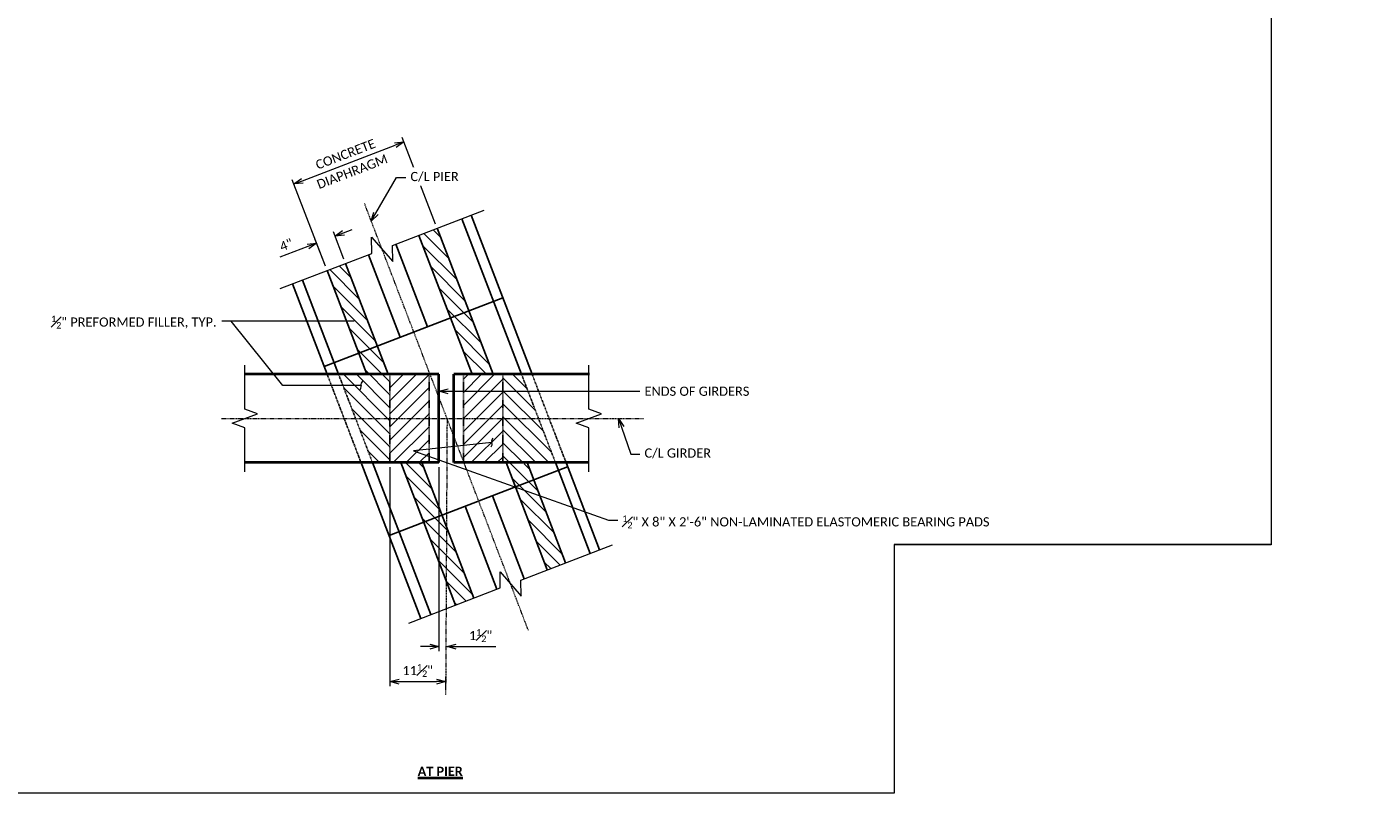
# Model space of a CAD drawing. Extents: x -24 to 2589, y -37 to 278.
# Tile 5 of 9: x 195 to 469, y -37 to 119. Entities that reach past the tile are written whole.
import ezdxf
from ezdxf import colors
from ezdxf.entities.mleader import LeaderData, LeaderLine
from ezdxf.enums import TextEntityAlignment as Align
from ezdxf.math import Vec2, Vec3

# ---------------------------------------------------------------- set-up
doc = ezdxf.new("R2010")
doc.units = 21
doc.header["$MEASUREMENT"] = 0
doc.linetypes.add('Wisdot2', pattern=[0.125, 0.0625, -0.0625])
doc.linetypes.add('Wisdot4', pattern=[0.28125, 0.125, -0.0625, 0.03125, -0.0625])
for name, color, linetype, lineweight in [('B_ANNO_BREAK', 7, 'Continuous', 18), ('B_ANNO_DIM', 7, 'Continuous', 18), ('B_ANNO_TEXT', 7, 'Continuous', 18), ('B_ANNO_TEXT_TITLE', 7, 'Continuous', 40), ('B_CNTR', 1, 'Wisdot4', 18), ('B_CNTR_GIRD', 2, 'Wisdot4', 18), ('B_CONC_GIRD', 50, 'Continuous', 40), ('B_DETAIL_HIDDEN', 7, 'Wisdot2', 25)]:
    doc.layers.add(name, color=color, linetype=linetype, lineweight=lineweight)
doc.layers.add('B_ANNO_NOPLOT', color=47, linetype='Continuous', lineweight=18, plot=False)
doc.layers.add('B_CNTR_SUB', color=7, linetype='Continuous')
doc.layers.add('B_CONC_FILR', color=7, linetype='Continuous')
doc.styles.add('Annotative', font='calibri.ttf', dxfattribs={"height": 0.0625})
doc.styles.add('Subtitle', font='calibrib.ttf', dxfattribs={"height": 0.0625})
doc.dimstyles.new('Annotative', dxfattribs={"dimscale": 0, "dimtxt": 0.0625, "dimasz": 0.0625, "dimexe": 0.03125, "dimexo": 0.03125, "dimgap": 0.03125, "dimtad": 1, "dimdec": 3, "dimzin": 3, "dimdsep": 46, "dimlunit": 4, "dimtxsty": 'Annotative', "dimblk": 'OPEN30', "dimcen": 0.03125, "dimclrd": 256, "dimclre": 256, "dimclrt": 256, "dimaunit": 1, "dimadec": 0, "dimazin": 3, "dimtfac": 0.75, "dimtdec": 3, "dimtofl": 0, "dimtmove": 0, "dimatfit": 3, "dimldrblk": 'OPEN30', "dimfxl": 1, "dimtfill": 1, "dimfrac": 1, "dimtolj": 1, "dimtzin": 0, "dimlwd": -1, "dimlwe": -1, "dimarcsym": 0})

# ---------------------------------------------------------------- blocks, each defined once
blk = doc.blocks.new('_Open30')
at = {"color": 0, "linetype": 'ByBlock', "lineweight": -2}
for p, q in [((-1, 0.27), (0, 0)), ((0, 0), (-1, -0.27)), ((0, 0), (-1, 0))]:
    blk.add_line(p, q, dxfattribs=at)
blk = doc.blocks.new('_Integral')
at = {"color": 0, "linetype": 'ByBlock', "lineweight": -2}
for centre, start, end in [((0.44, 0.12), 129, 195), ((-0.44, -0.12), 309, 15)]:
    blk.add_arc(centre, 0.454, start, end, dxfattribs=at)
blk = doc.blocks.new('*D281')
at = {"layer": 'B_ANNO_DIM', "transparency": 16777216}
for p, q in [((302.21, -2579.02), (295.44, -2561.38)), ((275.1, -2570.19), (294.02, -2562.93)), ((279.79, -2587.63), (273.01, -2569.99))]:
    blk.add_line(p, q, dxfattribs=at)
at = {"layer": 'Defpoints', "color": 0, "transparency": 16777216}
for p in [(295.78, -2562.25), (302.55, -2579.9), (280.12, -2588.5)]:
    blk.add_point(p, dxfattribs=at)
at = {"layer": 'B_ANNO_DIM', "transparency": 16777216, "xscale": 1.875, "yscale": 1.875, "zscale": 1.875}
for p, rotation in [((295.78, -2562.25), 21.0010628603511), ((273.35, -2570.86), 201.0010628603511)]:
    blk.add_blockref('_Open30', p, dxfattribs=dict(at, rotation=rotation))
at = {"layer": 'B_ANNO_DIM', "transparency": 16777216, "insert": (283.88, -2564.79), "char_height": 1.875, "attachment_point": 5, "rotation": 21.0011, "style": 'Annotative', "bg_fill": 3, "box_fill_scale": 1.25, "bg_fill_color": 256, "bg_fill_true_color": 13158600, "bg_fill_transparency": 0}
blk.add_mtext('\\A1;CONCRETE', dxfattribs=at)
at = {"layer": 'B_ANNO_DIM', "transparency": 16777216, "insert": (285.24, -2568.33), "char_height": 1.875, "attachment_point": 5, "rotation": 21.0011, "style": 'Annotative', "bg_fill": 3, "box_fill_scale": 1.25, "bg_fill_color": 256, "bg_fill_true_color": 13158600, "bg_fill_transparency": 0}
blk.add_mtext('\\A1;DIAPHRAGM', dxfattribs=at)
blk = doc.blocks.new('*D277')
at = {"layer": 'B_ANNO_DIM', "transparency": 16777216}
for p, q in [((283.54, -2586.19), (281.4, -2580.6)), ((283.49, -2580.81), (285.24, -2580.13)), ((276.23, -2583.59), (270.5, -2585.79)), ((279.79, -2587.63), (277.64, -2582.04))]:
    blk.add_line(p, q, dxfattribs=at)
at = {"layer": 'Defpoints', "color": 0, "transparency": 16777216}
for p in [(277.98, -2582.92), (280.12, -2588.5), (283.88, -2587.06)]:
    blk.add_point(p, dxfattribs=at)
at = {"layer": 'B_ANNO_DIM', "transparency": 16777216, "xscale": 1.875, "yscale": 1.875, "zscale": 1.875}
for p, rotation in [((281.73, -2581.48), 200.9981415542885), ((277.98, -2582.92), 20.99814155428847)]:
    blk.add_blockref('_Open30', p, dxfattribs=dict(at, rotation=rotation))
at = {"layer": 'B_ANNO_DIM', "transparency": 16777216, "insert": (271.81, -2583.27), "char_height": 1.875, "attachment_point": 5, "rotation": 20.9981, "style": 'Annotative', "bg_fill": 3, "box_fill_scale": 1.25, "bg_fill_color": 256, "bg_fill_true_color": 13158600, "bg_fill_transparency": 0}
blk.add_mtext('\\A1;4"', dxfattribs=at)
blk = doc.blocks.new('*D278')
at = {"layer": 'B_ANNO_DIM', "transparency": 16777216}
for p, q in [((292.91, -2628.58), (292.91, -2673.2)), ((304.28, -2671.33), (304.28, -2673.2)), ((294.79, -2672.26), (302.4, -2672.26))]:
    blk.add_line(p, q, dxfattribs=at)
at = {"layer": 'Defpoints', "color": 0, "transparency": 16777216}
blk.add_point((292.91, -2627.65), dxfattribs=at)
at = {"layer": 'B_ANNO_DIM', "transparency": 16777216, "xscale": 1.875, "yscale": 1.875, "zscale": 1.875, "rotation": 180}
blk.add_blockref('_Open30', (292.91, -2672.26), dxfattribs=at)
at = {"layer": 'B_ANNO_DIM', "transparency": 16777216, "xscale": 1.875, "yscale": 1.875, "zscale": 1.875}
blk.add_blockref('_Open30', (304.28, -2672.26), dxfattribs=at)
at = {"layer": 'B_ANNO_DIM', "transparency": 16777216, "insert": (298.59, -2670), "char_height": 1.875, "attachment_point": 5, "style": 'Annotative', "bg_fill": 3, "box_fill_scale": 1.25, "bg_fill_color": 256, "bg_fill_true_color": 13158600, "bg_fill_transparency": 0}
blk.add_mtext('\\A1;11{\\H0.7x;\\S1#2;}"', dxfattribs=at)
at = {"layer": 'Defpoints', "color": 0, "transparency": 16777216}
for p in [(304.28, -2670.39), (304.28, -2672.26)]:
    blk.add_point(p, dxfattribs=at)
blk = doc.blocks.new('*D285')
at = {"layer": 'B_ANNO_DIM', "transparency": 16777216}
for p, q in [((302.93, -2628.58), (302.93, -2666.07)), ((301.05, -2665.13), (299.18, -2665.13)), ((306.44, -2665.13), (314.49, -2665.13))]:
    blk.add_line(p, q, dxfattribs=at)
at = {"layer": 'Defpoints', "color": 0, "transparency": 16777216}
for p in [(302.93, -2627.65), (304.57, -2665.13), (304.57, -2665.13)]:
    blk.add_point(p, dxfattribs=at)
at = {"layer": 'B_ANNO_DIM', "transparency": 16777216, "xscale": 1.875, "yscale": 1.875, "zscale": 1.875}
blk.add_blockref('_Open30', (302.93, -2665.13), dxfattribs=at)
at = {"layer": 'B_ANNO_DIM', "transparency": 16777216, "xscale": 1.875, "yscale": 1.875, "zscale": 1.875, "rotation": 180}
blk.add_blockref('_Open30', (304.57, -2665.13), dxfattribs=at)
at = {"layer": 'B_ANNO_DIM', "transparency": 16777216, "insert": (311.4, -2662.88), "char_height": 1.875, "attachment_point": 5, "style": 'Annotative', "bg_fill": 3, "box_fill_scale": 1.25, "bg_fill_color": 256, "bg_fill_true_color": 13158600, "bg_fill_transparency": 0}
blk.add_mtext('\\A1;1{\\H0.7x;\\S1#2;}"', dxfattribs=at)
blk = doc.blocks.new('INS_G82WDET_BASE')
at = {"layer": 'B_ANNO_NOPLOT', "flags": 128}
blk.add_lwpolyline([(0, -12), (0, 303), (404.91, 303), (404.91, 286.57), (472.5, 286.57), (472.5, 38.62), (395.71, 38.62), (395.71, -12)], close=True, dxfattribs=at)
blk = doc.blocks.new('*U209')
at = {"layer": 'B_ANNO_NOPLOT', "flags": 128}
blk.add_lwpolyline([(0, -1085.1956), (0, -770.1956), (404.9096, -770.1956), (404.9096, -786.6267), (472.5, -786.6267), (472.5, -1034.5711), (395.7134, -1034.5711), (395.7134, -1085.1956)], close=True, dxfattribs=at)
at = {"layer": 'B_ANNO_TEXT', "style": 'Annotative'}
for tag, p in [('DIM03', (87.8601, -958.3271)), ('DIM04', (103.2851, -958.3271))]:
    blk.add_attdef(tag, p, '', height=1.875, dxfattribs=at)
at = {"layer": 'B_ANNO_DIM'}
ml = blk.add_multileader_mtext('Standard', dxfattribs=at)
ml.set_content('\\A1;ANGLE\\P6" X 4" X {\\H0.7x;\\S3#4;}" X 1\'-7" LG.', color=256, style='Annotative')
ml.set_leader_properties(color=256, linetype='ByLayer', lineweight=-1)
ml.set_arrow_properties(name='OPEN30')
ml.build(insert=Vec2(0, 0))
ml.multileader.update_dxf_attribs({"dogleg_length": 0.0625, "arrow_head_size": 1.875, "scale": 30})
ctx = ml.context
ctx.base_point, ctx.scale, ctx.char_height, ctx.arrow_head_size, ctx.landing_gap_size, ctx.plane_origin = Vec3(124.1883, -994.36), 30, 1.875, 1.875, 0.9375, Vec3(108.5821, -1025.77)
notes = []
notes.append((ctx, [(0, (1, 1, 0), (122.3133, -994.36), (1, 0), 1.875, [(1, [(108.5821, -1025.77), (122.3133, -1025.77), (108.5821, -1015.9324), (122.3133, -1016.0864)], 0, [])])]))
ctx.mtext.insert, ctx.mtext.width, ctx.mtext.flow_direction = Vec3(125.1258, -993.4088), 29.7127, 5
for ctx, leaders in notes:
    for number, flags, end, landing, length, lines in leaders:
        leader = LeaderData()
        leader.index, (leader.has_last_leader_line, leader.has_dogleg_vector, leader.attachment_direction) = number, flags
        leader.last_leader_point, leader.dogleg_vector, leader.dogleg_length = Vec3(end), Vec3(landing), length
        for number, points, colour, breaks in lines:
            line = LeaderLine()
            line.index, line.vertices, line.color, line.breaks = number, Vec3.list(points), colors.encode_raw_color(colour), breaks
            leader.lines.append(line)
        ctx.leaders.append(leader)
blk = doc.blocks.new('*U269')
at = {"layer": 'B_CONC_FILR'}
h = blk.add_hatch(dxfattribs=at)
h.set_pattern_fill('ANSI31', color=256, scale=0.5, angle=90)
h.set_pattern_definition([(135, (0, 0), (-1.3258252, -1.3258252), [])])
h.paths.add_polyline_path([(308.9998, -2596.704), (305.266, -2598.1375), (309.6836, -2609.646), (313.9676, -2609.646)])
h.paths.add_polyline_path([(319.7526, -2609.646), (315.9466, -2609.646), (315.9466, -2613.1046), (321.0801, -2613.1046)])
h.paths.add_polyline_path([(321.0801, -2613.1046), (315.9466, -2613.1046), (315.9466, -2618.646), (323.2071, -2618.646)])
h.paths.add_polyline_path([(323.2071, -2618.646), (315.9466, -2618.646), (315.9466, -2625.0333), (319.8741, -2627.646), (326.6616, -2627.646)])
h.paths.add_polyline_path([(315.9466, -2625.0333), (315.9466, -2627.646), (319.8741, -2627.646)], flags=17)
h.paths.add_polyline_path([(321.2217, -2628.5424), (319.8741, -2627.646), (316.5936, -2627.646), (318.4892, -2632.5845), (322.223, -2631.1511)])
h.paths.add_polyline_path([(322.223, -2631.1511), (318.4892, -2632.5845), (318.5066, -2632.6299), (323.4652, -2634.3874)])
h.paths.add_polyline_path([(323.4652, -2634.3874), (318.5066, -2632.6299), (324.9906, -2649.522), (328.7244, -2648.0887)])
h.paths.add_polyline_path([(304.4556, -2640.6695), (304.3987, -2651.6853), (306.3196, -2656.6891), (310.0544, -2655.2555)])
h.paths.add_polyline_path([(304.4556, -2640.6695), (303.5532, -2638.3185), (299.818, -2639.7525), (304.3987, -2651.6853)])
h.paths.add_polyline_path([(299.4566, -2627.646), (295.1706, -2627.646), (299.818, -2639.7525), (303.5532, -2638.3185)])
h.paths.add_polyline_path([(292.9106, -2618.646), (285.9326, -2618.646), (289.3876, -2627.646), (292.9106, -2627.646)])
h.paths.add_polyline_path([(292.9106, -2609.646), (282.4776, -2609.646), (285.9326, -2618.646), (292.9106, -2618.646)])
h.paths.add_polyline_path([(290.3301, -2603.8715), (286.5741, -2605.3134), (288.2371, -2609.646), (292.5466, -2609.646)])
h.paths.add_polyline_path([(283.8775, -2587.0608), (280.1217, -2588.5025), (286.5741, -2605.3134), (290.3301, -2603.8715)])
h.paths.add_polyline_path([(302.5472, -2579.8941), (298.8134, -2581.3275), (305.266, -2598.1375), (308.9998, -2596.704)])
h = blk.add_hatch(dxfattribs=at)
h.set_pattern_fill('ANSI31', color=256, scale=0.5, angle=180)
h.set_pattern_definition([(225, (0, 0), (1.3258252, -1.3258252), [])])
h.paths.add_polyline_path([(300.9286, -2618.646), (292.9106, -2618.646), (292.9106, -2627.646), (300.9286, -2627.646)])
h.paths.add_polyline_path([(315.9466, -2613.1046), (307.9286, -2613.1046), (307.9286, -2618.646), (315.9466, -2618.646)])
h.paths.add_polyline_path([(315.9466, -2609.646), (307.9286, -2609.646), (307.9286, -2613.1046), (315.9466, -2613.1046)])
h.paths.add_polyline_path([(315.9466, -2618.646), (307.9286, -2618.646), (307.9286, -2627.3975), (308.024, -2627.646), (315.9466, -2627.646)])
h.paths.add_polyline_path([(300.9286, -2609.646), (292.9106, -2609.646), (292.9106, -2618.646), (300.9286, -2618.646)])
at = {"layer": 'B_ANNO_BREAK', "flags": 128}
for points in [[(270.5756, -2592.1668), (289.2473, -2584.9996), (289.19, -2581.7185), (293.4959, -2586.6718), (293.4386, -2583.3907), (312.1101, -2576.2231)], [(263.3566, -2629.521), (263.3566, -2620.521), (260.7808, -2619.5835), (265.9323, -2617.7085), (263.3566, -2616.771), (263.3566, -2607.771)], [(333.4626, -2629.521), (333.4626, -2620.521), (330.8868, -2619.5835), (336.0383, -2617.7085), (333.4626, -2616.771), (333.4626, -2607.771)], [(296.7545, -2660.3608), (315.4262, -2653.1935), (315.3689, -2649.9124), (319.6747, -2654.8658), (319.6175, -2651.5847), (338.289, -2644.417)]]:
    blk.add_lwpolyline(points, dxfattribs=at)
at = {"layer": 'B_ANNO_NOPLOT', "flags": 128}
blk.add_lwpolyline([(0, -2694.989), (0, -2379.989), (404.9096, -2379.989), (404.9096, -2396.4201), (472.5, -2396.4201), (472.5, -2644.3645), (395.7134, -2644.3645), (395.7134, -2694.989)], close=True, dxfattribs=at)
at = {"layer": 'B_CNTR'}
blk.add_line((321.1416, -2661.819), (287.7094, -2574.7239), dxfattribs=at)
at = {"layer": 'B_CNTR_GIRD'}
blk.add_line((258.6026, -2618.646), (344.6416, -2618.646), dxfattribs=at)
at = {"layer": 'B_CNTR_SUB'}
for p, q in [((319.7526, -2609.646), (307.5896, -2577.959)), ((321.9126, -2609.646), (309.4716, -2577.237)), ((300.5826, -2599.936), (294.1306, -2583.126)), ((295.0146, -2602.073), (288.5626, -2585.263)), ((280.1455, -2609.646), (273.0684, -2591.21)), ((282.4776, -2609.646), (275.1016, -2590.429)), ((279.5215, -2608.0209), (315.9235, -2594.0459)), ((301.2789, -2658.6241), (289.3876, -2627.646)), ((333.7656, -2646.154), (326.6626, -2627.646)), ((335.6476, -2645.431), (328.6886, -2627.3)), ((299.2472, -2659.4039), (287.1866, -2627.992)), ((292.7446, -2642.468), (329.1466, -2628.493)), ((320.3076, -2651.32), (313.8056, -2634.383)), ((314.7396, -2653.457), (308.2376, -2636.52))]:
    blk.add_line(p, q, dxfattribs=at)
at = {"layer": 'B_CONC_FILR'}
for p, q in [((313.9676, -2609.646), (302.5476, -2579.895)), ((309.6836, -2609.646), (298.8136, -2581.328)), ((288.2371, -2609.646), (280.1218, -2588.5029)), ((292.5466, -2609.646), (283.8777, -2587.0614)), ((306.3196, -2656.689), (295.1706, -2627.646)), ((310.0546, -2655.256), (299.4566, -2627.646)), ((324.9906, -2649.522), (316.5936, -2627.646)), ((328.7246, -2648.089), (320.8776, -2627.646))]:
    blk.add_line(p, q, dxfattribs=at)
at = {"layer": 'B_CONC_GIRD'}
for p, q in [((302.9286, -2609.646), (263.3566, -2609.646)), ((302.9286, -2627.646), (302.9286, -2609.646)), ((305.9286, -2627.646), (305.9286, -2609.646)), ((333.6106, -2609.646), (305.9286, -2609.646)), ((302.9286, -2627.646), (263.3566, -2627.646)), ((333.4626, -2627.646), (305.9286, -2627.646))]:
    blk.add_line(p, q, dxfattribs=at)
at = {"layer": 'B_DETAIL_HIDDEN'}
for p, q in [((287.1866, -2627.992), (280.144, -2609.6466)), ((289.3876, -2627.646), (282.4776, -2609.646)), ((292.9106, -2627.646), (292.9106, -2609.646)), ((300.9286, -2627.646), (300.9286, -2609.646)), ((307.9286, -2627.646), (307.9286, -2609.646)), ((315.9466, -2627.646), (315.9466, -2609.646)), ((326.6616, -2627.646), (319.7526, -2609.646)), ((328.6886, -2627.3), (321.7796, -2609.3))]:
    blk.add_line(p, q, dxfattribs=at)
for p in [(292.9106, -2627.646), (307.9286, -2627.646)]:
    blk.add_point(p, dxfattribs=at)
at = {"layer": 'B_ANNO_TEXT', "style": 'Annotative'}
for tag, p in [('BN43', (268.2477, -2439.7176)), ('BN42', (266.1928, -2448.5498)), ('BN41', (330.7596, -2450.2432))]:
    blk.add_attdef(tag, p, '', height=1.875, dxfattribs=at)
for tag, p in [('DIM01', (296.7933, -2521.1887)), ('DIM02', (308.7928, -2521.1887))]:
    blk.add_attdef(tag, text='', height=1.875, dxfattribs=at).set_placement(p, align=Align.MIDDLE)
at = {"layer": 'B_ANNO_TEXT_TITLE', "insert": (298.591, -2689.6102), "char_height": 1.875, "width": 14.098512, "attachment_point": 1, "style": 'Subtitle'}
blk.add_mtext('{\\LAT PIER}', dxfattribs=at)
at = {"layer": 'B_ANNO_DIM'}
ml = blk.add_multileader_mtext('Standard', dxfattribs=at)
ml.set_content('\\A1;{\\H0.7x;\\S1#2;}" PREFORMED FILLER, TYP.', color=256, style='Annotative')
ml.set_leader_properties(color=256, linetype='ByLayer', lineweight=-1)
ml.set_arrow_properties(name='INTEGRAL')
ml.build(insert=Vec2(0, 0))
ml.multileader.update_dxf_attribs({"dogleg_length": 0.0625, "arrow_head_size": 1.875, "scale": 30})
ctx = ml.context
ctx.base_point, ctx.scale, ctx.char_height, ctx.arrow_head_size, ctx.landing_gap_size, ctx.plane_origin = Vec3(222.9554, -2598.8326), 30, 1.875, 1.875, 0.9375, Vec3(287.0529, -2611.9581)
notes = []
notes.append((ctx, [(0, (1, 1, 0), (260.5551, -2598.8326), (-1, 0), 1.875, [(1, [(287.0529, -2611.9581), (271.1241, -2611.9581), (260.5551, -2598.8326), (285.6288, -2598.7675)], 0, [])])]))
ctx.mtext.insert, ctx.mtext.flow_direction = Vec3(223.8929, -2597.686), 5
ml = blk.add_multileader_mtext('Standard', dxfattribs=at)
ml.set_content('ENDS OF GIRDERS', color=256, style='Annotative')
ml.set_leader_properties(color=256, linetype='ByLayer', lineweight=-1)
ml.set_arrow_properties(name='OPEN30')
ml.build(insert=Vec2(0, 0))
ml.multileader.update_dxf_attribs({"dogleg_length": 0.0625, "arrow_head_size": 1.875, "scale": 30})
ctx = ml.context
ctx.base_point, ctx.scale, ctx.char_height, ctx.arrow_head_size, ctx.landing_gap_size, ctx.plane_origin = Vec3(343.8663, -2613.1046), 30, 1.875, 1.875, 0.9375, Vec3(302.9286, -2613.1046)
notes.append((ctx, [(0, (1, 1, 0), (341.9913, -2613.1046), (1, 0), 1.875, [(1, [(302.9286, -2613.1046), (305.9286, -2613.1046)], 0, [])])]))
ctx.mtext.insert, ctx.mtext.flow_direction = Vec3(344.8038, -2612.1534), 5
ml = blk.add_multileader_mtext('Standard', dxfattribs=at)
ml.set_content('C/L GIRDER', color=256, style='Annotative')
ml.set_leader_properties(color=256, linetype='ByLayer', lineweight=-1)
ml.set_arrow_properties(name='OPEN30')
ml.build(insert=Vec2(0, 0))
ml.multileader.update_dxf_attribs({"dogleg_length": 0.0625, "arrow_head_size": 1.875, "scale": 30})
ctx = ml.context
ctx.base_point, ctx.scale, ctx.char_height, ctx.arrow_head_size, ctx.landing_gap_size, ctx.plane_origin = Vec3(343.8663, -2625.8935), 30, 1.875, 1.875, 0.9375, Vec3(339.4956, -2618.646)
notes.append((ctx, [(0, (1, 1, 0), (341.9913, -2625.8935), (1, 0), 1.875, [(0, [(339.4956, -2618.646)], 0, [])])]))
ctx.mtext.insert, ctx.mtext.flow_direction = Vec3(344.8038, -2624.7533), 5
for ctx, leaders in notes:
    for number, flags, end, landing, length, lines in leaders:
        leader = LeaderData()
        leader.index, (leader.has_last_leader_line, leader.has_dogleg_vector, leader.attachment_direction) = number, flags
        leader.last_leader_point, leader.dogleg_vector, leader.dogleg_length = Vec3(end), Vec3(landing), length
        for number, points, colour, breaks in lines:
            line = LeaderLine()
            line.index, line.vertices, line.color, line.breaks = number, Vec3.list(points), colors.encode_raw_color(colour), breaks
            leader.lines.append(line)
        ctx.leaders.append(leader)
dim = blk.add_linear_dim(base=(295.7754, -2562.2538), p1=(280.1217, -2588.5025), p2=(302.5476, -2579.895), angle=21.001063, text='CONCRETE\\XDIAPHRAGM', dimstyle='Annotative', dxfattribs=at)
dim.commit()
dim.dimension.update_dxf_attribs({"geometry": '*D281', "text_midpoint": (284.5626, -2566.5582)})
dim = blk.add_linear_dim(base=(304.2784, -2672.2588), p1=(292.9106, -2627.646), p2=(304.2784, -2670.3902), text='11{\\H0.7x;\\S1#2;}"', dimstyle='Annotative', dxfattribs=at)
dim.commit()
dim.dimension.update_dxf_attribs({"geometry": '*D278', "text_midpoint": (298.5945, -2670.0007)})
at = {"layer": 'B_CNTR'}
blk.add_line((304.5693, -2618.646), (304.2784, -2674.9993), dxfattribs=at)
at = {"layer": 'B_ANNO_DIM'}
dim = blk.add_linear_dim(base=(277.9789, -2582.9198), p1=(283.8777, -2587.0614), p2=(280.1219, -2588.503), angle=200.998142, dimstyle='Annotative', dxfattribs=at)
dim.commit()
dim.dimension.update_dxf_attribs({"geometry": '*D277', "text_midpoint": (271.8143, -2583.2729)})
ml = blk.add_multileader_mtext('Standard', dxfattribs=at)
ml.set_content('C/L PIER', color=256, style='Annotative')
ml.set_leader_properties(color=256, linetype='ByLayer', lineweight=-1)
ml.set_arrow_properties(name='OPEN30')
ml.build(insert=Vec2(0, 0))
ml.multileader.update_dxf_attribs({"dogleg_length": 0.0625, "arrow_head_size": 1.875, "scale": 30})
ctx = ml.context
ctx.base_point, ctx.scale, ctx.char_height, ctx.arrow_head_size, ctx.landing_gap_size, ctx.plane_origin = Vec3(296.1686, -2569.5408), 30, 1.875, 1.875, 0.9375, Vec3(289.1395, -2578.4496)
notes = []
notes.append((ctx, [(0, (1, 1, 0), (294.2936, -2569.5408), (1, 0), 1.875, [(0, [(289.1395, -2578.4496)], 0, [])])]))
ctx.mtext.insert, ctx.mtext.flow_direction = Vec3(297.1061, -2568.4006), 5
ctx.mtext.has_bg_fill, ctx.mtext.bg_color, ctx.mtext.bg_scale_factor, ctx.mtext.bg_transparency, ctx.mtext.use_window_bg_color = 1, -1027028792, 1.5, 0, 1
for ctx, leaders in notes:
    for number, flags, end, landing, length, lines in leaders:
        leader = LeaderData()
        leader.index, (leader.has_last_leader_line, leader.has_dogleg_vector, leader.attachment_direction) = number, flags
        leader.last_leader_point, leader.dogleg_vector, leader.dogleg_length = Vec3(end), Vec3(landing), length
        for number, points, colour, breaks in lines:
            line = LeaderLine()
            line.index, line.vertices, line.color, line.breaks = number, Vec3.list(points), colors.encode_raw_color(colour), breaks
            leader.lines.append(line)
        ctx.leaders.append(leader)
dim = blk.add_linear_dim(base=(304.5693, -2665.1331), p1=(302.9286, -2627.646), p2=(304.5693, -2665.1331), text='1{\\H0.7x;\\S1#2;}"', dimstyle='Annotative', dxfattribs=at)
dim.commit()
dim.dimension.update_dxf_attribs({"geometry": '*D285', "text_midpoint": (311.4037, -2662.875)})
ml = blk.add_multileader_mtext('Standard', dxfattribs=at)
ml.set_content('\\A1;{\\H0.7x;\\S1#2;}" X 8" X 2\'-6" NON-LAMINATED ELASTOMERIC BEARING PADS', color=256, style='Annotative')
ml.set_leader_properties(color=256, linetype='ByLayer', lineweight=-1)
ml.set_arrow_properties(name='INTEGRAL')
ml.build(insert=Vec2(0, 0))
ml.multileader.update_dxf_attribs({"dogleg_length": 0.0625, "arrow_head_size": 1.875, "scale": 30})
ctx = ml.context
ctx.base_point, ctx.scale, ctx.char_height, ctx.arrow_head_size, ctx.landing_gap_size, ctx.plane_origin = Vec3(339.3447, -2639.3511), 30, 1.875, 1.875, 0.9375, Vec3(313.1262, -2623.5442)
notes = []
notes.append((ctx, [(0, (1, 1, 0), (337.4697, -2639.3511), (1, 0), 1.875, [(1, [(313.7081, -2623.5442), (297.7459, -2625.2715)], 0, [])])]))
ctx.mtext.insert, ctx.mtext.width, ctx.mtext.flow_direction = Vec3(340.2822, -2638.3999), 40.449564, 5
for ctx, leaders in notes:
    for number, flags, end, landing, length, lines in leaders:
        leader = LeaderData()
        leader.index, (leader.has_last_leader_line, leader.has_dogleg_vector, leader.attachment_direction) = number, flags
        leader.last_leader_point, leader.dogleg_vector, leader.dogleg_length = Vec3(end), Vec3(landing), length
        for number, points, colour, breaks in lines:
            line = LeaderLine()
            line.index, line.vertices, line.color, line.breaks = number, Vec3.list(points), colors.encode_raw_color(colour), breaks
            leader.lines.append(line)
        ctx.leaders.append(leader)

msp = doc.modelspace()

# ---------------------------------------------------------------- block references
msp.add_blockref('*U209', (-24.4, 1048.41))

# ---------------------------------------------------------------- next in the draw order: block references
msp.add_blockref('*U269', (-24.4, 2658.2))

# ---------------------------------------------------------------- next in the draw order: block references
msp.add_blockref('INS_G82WDET_BASE', (-24.4, -24.79))

doc.saveas('drawing.dxf')
